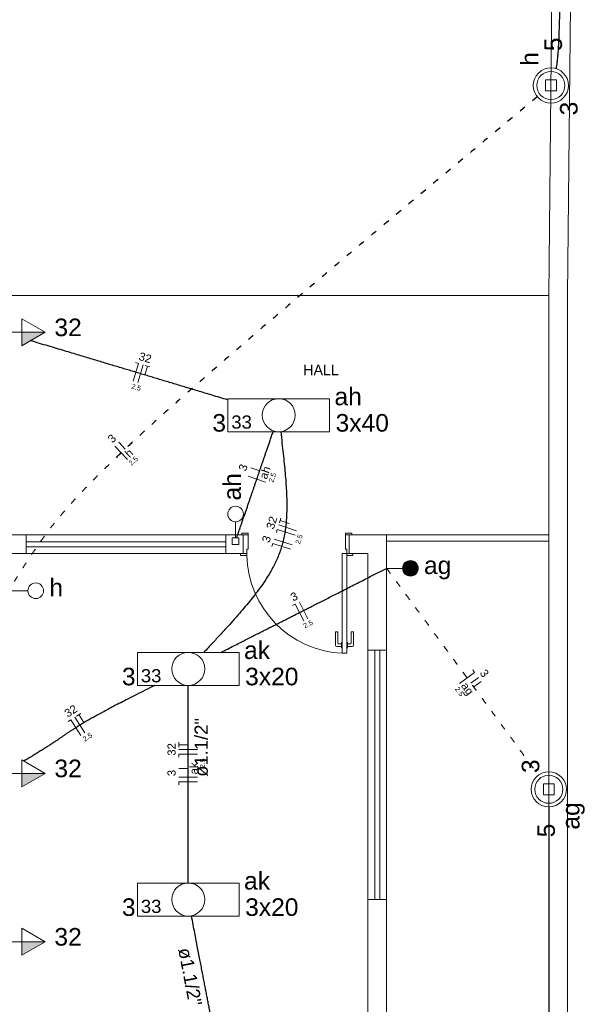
# Model space of a CAD drawing. Header units: millimetres. Extents: x -11 to 95, y -28 to 98.
# Tile 11 of 22: x 15 to 24, y 37 to 53. Entities that reach past the tile are written whole.
import ezdxf

# ---------------------------------------------------------------- set-up
doc = ezdxf.new("R2010")
doc.units = ezdxf.units.MM
doc.header["$MEASUREMENT"] = 0
doc.linetypes.add('DOT2', pattern=[3.175, 0, -3.175])
for name, color, linetype, lineweight in [('ARQ-PISO', 8, 'Continuous', 5), ('EL-Condutos', 4, 'Continuous', 30), ('EL-Fios', 9, 'Continuous', 20), ('EL-Textos condutos', 7, 'Continuous', 20), ('EL-Textos fios', 7, 'Continuous', 20), ('EL-Textos pontos', 5, 'Continuous', 20), ('MB ALVENARIA', 7, 'Continuous', 20), ('MB ESQUADRIA', 7, 'Continuous', 20), ('MB TEXTO 0', 7, 'Continuous', 20), ('P-SIMBOL', 5, 'Continuous', 20)]:
    doc.layers.add(name, color=color, linetype=linetype, lineweight=lineweight)
doc.styles.add('Arial', font='txt')
doc.styles.add('AvantGardeBkBT', font='txt')

msp = doc.modelspace()

# ---------------------------------------------------------------- hatches: boundary and pattern name
at = {"layer": 'P-SIMBOL', "linetype": 'Continuous'}
for points in [[(15.259, 48.163), (15.634, 48.163), (15.259, 47.946)], [(21.496, 44.497), (21.496, 44.372), (21.371, 44.372), (21.372, 44.392), (21.383, 44.425), (21.395, 44.447), (21.409, 44.462), (21.43, 44.478), (21.456, 44.491), (21.482, 44.496), (21.496, 44.496)], [(21.496, 44.497), (21.496, 44.372), (21.621, 44.372), (21.62, 44.392), (21.609, 44.425), (21.597, 44.447), (21.583, 44.462), (21.562, 44.478), (21.536, 44.491), (21.51, 44.496), (21.496, 44.496)], [(21.496, 44.247), (21.496, 44.372), (21.371, 44.372), (21.372, 44.353), (21.383, 44.319), (21.395, 44.298), (21.409, 44.282), (21.43, 44.266), (21.456, 44.254), (21.482, 44.248), (21.496, 44.248)], [(21.496, 44.247), (21.496, 44.372), (21.621, 44.372), (21.62, 44.353), (21.609, 44.319), (21.597, 44.298), (21.583, 44.282), (21.562, 44.266), (21.536, 44.254), (21.51, 44.248), (21.496, 44.248)], [(15.259, 41.081), (15.634, 41.081), (15.259, 40.865)], [(15.259, 38.378), (15.634, 38.378), (15.259, 38.161)]]:
    msp.add_hatch(color=256, dxfattribs=at).paths.add_polyline_path(points)

# ---------------------------------------------------------------- linework, layer by layer
at = {"layer": 'ARQ-PISO'}
msp.add_lwpolyline([(15.05, 48.752), (23.716, 48.755)], dxfattribs=at)
at = {"layer": 'EL-Condutos', "linetype": 'DOT2', "ltscale": 0.05}
for points in [[(0.672, 0.103), (1.512, 4.041), (2.298, 7.726), (3.033, 11.175), (3.723, 14.407), (4.369, 17.44), (4.978, 20.293), (5.551, 22.982), (6.094, 25.527), (6.609, 27.945), (7.102, 30.254), (7.575, 32.474), (8.033, 34.62), (8.479, 36.713), (8.918, 38.769), (9.352, 40.807), (9.787, 42.846), (10.225, 44.902), (10.672, 46.994), (11.129, 49.141), (11.603, 51.36), (12.095, 53.67), (12.611, 56.088), (13.153, 58.633), (13.727, 61.322), (14.335, 64.174), (14.982, 67.208), (15.671, 70.44), (16.407, 73.889), (17.192, 77.573), (18.032, 81.511)], [(23.53, 51.942), (22.811, 51.344), (22.14, 50.783), (21.513, 50.259), (20.929, 49.769), (20.387, 49.313), (19.884, 48.888), (19.42, 48.493), (18.991, 48.127), (18.597, 47.787), (18.236, 47.473), (17.905, 47.182), (17.603, 46.914), (17.329, 46.666), (17.08, 46.438), (16.854, 46.226), (16.651, 46.031), (16.467, 45.85), (16.302, 45.682), (16.154, 45.525), (16.02, 45.377), (15.899, 45.238), (15.789, 45.105), (15.688, 44.977), (15.596, 44.853), (15.509, 44.73), (15.426, 44.608), (15.345, 44.484), (15.265, 44.358), (15.183, 44.227), (15.098, 44.09)], [(21.114, 44.372), (21.234, 44.208), (21.348, 44.054), (21.454, 43.909), (21.553, 43.773), (21.647, 43.645), (21.736, 43.525), (21.819, 43.411), (21.898, 43.303), (21.973, 43.201), (22.045, 43.103), (22.114, 43.008), (22.181, 42.918), (22.246, 42.829), (22.309, 42.743), (22.372, 42.658), (22.434, 42.573), (22.496, 42.488), (22.559, 42.402), (22.623, 42.314), (22.689, 42.225), (22.757, 42.132), (22.828, 42.036), (22.902, 41.935), (22.979, 41.829), (23.061, 41.718), (23.147, 41.6), (23.239, 41.475), (23.336, 41.342), (23.44, 41.201), (23.55, 41.051)]]:
    msp.add_spline(points, degree=3, dxfattribs=at)
at = {"layer": 'EL-Condutos', "linetype": 'Continuous'}
for points in [[(23.841, 61.694), (23.848, 60.98), (23.854, 60.304), (23.86, 59.665), (23.865, 59.062), (23.87, 58.494), (23.875, 57.959), (23.879, 57.457), (23.883, 56.987), (23.886, 56.547), (23.889, 56.136), (23.891, 55.753), (23.893, 55.398), (23.894, 55.069), (23.895, 54.764), (23.895, 54.484), (23.895, 54.226), (23.895, 53.99), (23.893, 53.774), (23.891, 53.578), (23.889, 53.401), (23.886, 53.24), (23.882, 53.096), (23.878, 52.967), (23.874, 52.852), (23.868, 52.75), (23.862, 52.659), (23.856, 52.579), (23.848, 52.509), (23.84, 52.448), (23.832, 52.394)], [(18.565, 47.076), (18.436, 47.115), (18.313, 47.152), (18.196, 47.187), (18.084, 47.221), (17.976, 47.253), (17.873, 47.284), (17.773, 47.314), (17.677, 47.343), (17.583, 47.371), (17.492, 47.399), (17.402, 47.426), (17.314, 47.452), (17.226, 47.479), (17.139, 47.505), (17.052, 47.531), (16.964, 47.558), (16.875, 47.584), (16.784, 47.612), (16.691, 47.639), (16.596, 47.668), (16.498, 47.698), (16.396, 47.728), (16.29, 47.76), (16.18, 47.793), (16.064, 47.828), (15.944, 47.864), (15.817, 47.902), (15.684, 47.942), (15.544, 47.984), (15.397, 48.028)], [(19.414, 46.565), (19.435, 46.383), (19.454, 46.211), (19.471, 46.05), (19.485, 45.898), (19.497, 45.755), (19.505, 45.62), (19.511, 45.492), (19.512, 45.371), (19.51, 45.256), (19.504, 45.146), (19.494, 45.041), (19.48, 44.94), (19.461, 44.842), (19.436, 44.747), (19.407, 44.653), (19.372, 44.561), (19.332, 44.47), (19.285, 44.378), (19.233, 44.286), (19.174, 44.192), (19.109, 44.096), (19.036, 43.997), (18.957, 43.895), (18.87, 43.788), (18.776, 43.677), (18.674, 43.56), (18.564, 43.437), (18.445, 43.307), (18.318, 43.17), (18.182, 43.024)], [(18.708, 44.862), (18.737, 44.946), (18.764, 45.025), (18.79, 45.1), (18.814, 45.17), (18.837, 45.237), (18.859, 45.3), (18.879, 45.36), (18.899, 45.417), (18.917, 45.472), (18.935, 45.524), (18.952, 45.574), (18.969, 45.622), (18.985, 45.669), (19.001, 45.715), (19.016, 45.761), (19.032, 45.806), (19.047, 45.85), (19.063, 45.896), (19.078, 45.941), (19.094, 45.987), (19.11, 46.035), (19.127, 46.084), (19.145, 46.135), (19.163, 46.188), (19.182, 46.243), (19.202, 46.301), (19.222, 46.362), (19.245, 46.427), (19.268, 46.495), (19.293, 46.567)], [(18.454, 43.023), (18.56, 43.077), (18.661, 43.128), (18.756, 43.176), (18.847, 43.222), (18.934, 43.266), (19.017, 43.308), (19.096, 43.348), (19.173, 43.387), (19.247, 43.425), (19.32, 43.462), (19.391, 43.498), (19.461, 43.533), (19.531, 43.569), (19.601, 43.604), (19.671, 43.64), (19.742, 43.676), (19.815, 43.713), (19.89, 43.751), (19.967, 43.79), (20.047, 43.831), (20.131, 43.873), (20.218, 43.918), (20.31, 43.964), (20.407, 44.013), (20.509, 44.065), (20.616, 44.12), (20.73, 44.177), (20.851, 44.239), (20.979, 44.303), (21.114, 44.372)], [(17.395, 42.492), (17.239, 42.414), (17.097, 42.343), (16.966, 42.276), (16.847, 42.215), (16.739, 42.159), (16.641, 42.107), (16.552, 42.059), (16.471, 42.015), (16.398, 41.974), (16.331, 41.937), (16.271, 41.902), (16.217, 41.87), (16.167, 41.839), (16.12, 41.81), (16.077, 41.782), (16.037, 41.756), (15.998, 41.73), (15.959, 41.704), (15.921, 41.677), (15.882, 41.651), (15.842, 41.623), (15.8, 41.595), (15.755, 41.564), (15.706, 41.532), (15.652, 41.498), (15.594, 41.46), (15.53, 41.42), (15.458, 41.377), (15.38, 41.329), (15.293, 41.278)], [(17.932, 39.319), (17.932, 39.466), (17.932, 39.604), (17.932, 39.734), (17.932, 39.856), (17.932, 39.973), (17.932, 40.083), (17.932, 40.188), (17.932, 40.288), (17.932, 40.384), (17.932, 40.476), (17.932, 40.566), (17.932, 40.653), (17.932, 40.738), (17.932, 40.822), (17.932, 40.905), (17.932, 40.988), (17.932, 41.072), (17.932, 41.157), (17.932, 41.244), (17.932, 41.333), (17.932, 41.426), (17.932, 41.521), (17.932, 41.621), (17.932, 41.726), (17.932, 41.836), (17.932, 41.952), (17.932, 42.075), (17.932, 42.205), (17.932, 42.342), (17.932, 42.488)], [(23.716, 40.545), (23.716, 40.064), (23.716, 39.613), (23.716, 39.19), (23.716, 38.792), (23.716, 38.417), (23.716, 38.064), (23.716, 37.73), (23.716, 37.413), (23.716, 37.111), (23.716, 36.821), (23.716, 36.542), (23.716, 36.272), (23.716, 36.008), (23.716, 35.748), (23.716, 35.491), (23.716, 35.233), (23.716, 34.974), (23.716, 34.71), (23.716, 34.439), (23.716, 34.16), (23.716, 33.871), (23.716, 33.569), (23.716, 33.252), (23.716, 32.917), (23.716, 32.564), (23.716, 32.19), (23.716, 31.792), (23.716, 31.368), (23.716, 30.917), (23.716, 30.436)], [(18.561, 35.796), (18.534, 35.933), (18.509, 36.063), (18.486, 36.185), (18.463, 36.301), (18.442, 36.411), (18.422, 36.515), (18.403, 36.614), (18.385, 36.708), (18.367, 36.799), (18.35, 36.886), (18.334, 36.971), (18.318, 37.053), (18.303, 37.133), (18.287, 37.213), (18.272, 37.292), (18.257, 37.37), (18.242, 37.45), (18.226, 37.53), (18.21, 37.613), (18.194, 37.697), (18.177, 37.784), (18.16, 37.875), (18.141, 37.969), (18.122, 38.068), (18.102, 38.172), (18.081, 38.282), (18.059, 38.398), (18.035, 38.52), (18.01, 38.65), (17.984, 38.788)]]:
    msp.add_spline(points, degree=3, dxfattribs=at)
at = {"layer": 'EL-Fios'}
for p, q in [((17.048, 47.376), (17.135, 47.663)), ((17.087, 47.677), (17.135, 47.663)), ((17.12, 47.354), (17.206, 47.641)), ((17.235, 47.476), (17.278, 47.62)), ((17.24, 47.631), (17.317, 47.608)), ((16.958, 46.117), (16.751, 46.335)), ((16.919, 46.288), (16.816, 46.397)), ((19.173, 45.756), (18.89, 45.853)), ((19.077, 45.938), (18.935, 45.987)), ((19.669, 44.976), (19.383, 45.068)), ((19.394, 45.102), (19.419, 45.178)), ((19.549, 45.094), (19.406, 45.14)), ((19.345, 44.949), (19.36, 44.997)), ((19.646, 44.905), (19.36, 44.997)), ((19.272, 44.723), (19.288, 44.771)), ((19.573, 44.679), (19.288, 44.771)), ((19.596, 44.75), (19.311, 44.842)), ((19.604, 43.774), (19.649, 43.797)), ((19.784, 43.529), (19.649, 43.797)), ((19.851, 43.563), (19.715, 43.831)), ((22.284, 42.524), (22.526, 42.701)), ((22.496, 42.742), (22.526, 42.701)), ((22.466, 42.529), (22.587, 42.617)), ((22.511, 42.468), (22.631, 42.557)), ((16.005, 41.915), (16.047, 41.942)), ((16.209, 41.689), (16.047, 41.942)), ((16.273, 41.73), (16.111, 41.982)), ((16.14, 42.001), (16.207, 42.044)), ((16.255, 41.896), (16.174, 42.023)), ((17.782, 41.499), (17.782, 41.58)), ((17.932, 41.539), (17.782, 41.539)), ((18.082, 41.465), (17.782, 41.465)), ((18.082, 41.389), (17.782, 41.389)), ((17.782, 41.34), (17.782, 41.389)), ((17.932, 41.16), (17.782, 41.16)), ((18.082, 41.019), (17.782, 41.019)), ((18.082, 40.944), (17.782, 40.944)), ((17.782, 40.894), (17.782, 40.944))]:
    msp.add_line(p, q, dxfattribs=at)
at = {"layer": 'MB ALVENARIA'}
for p, q in [((23.716, 48.752), (23.716, 0.3)), ((18.892, 44.909), (18.822, 44.909)), ((18.893, 44.679), (18.892, 44.909)), ((21.114, 43.058), (21.114, 44.909)), ((18.873, 44.609), (18.822, 44.609)), ((18.873, 44.679), (18.893, 44.679)), ((18.873, 44.679), (18.873, 44.609)), ((20.814, 43.058), (20.814, 44.609)), ((20.814, 35.853), (20.814, 39.055)), ((21.114, 35.853), (21.114, 39.055))]:
    msp.add_line(p, q, dxfattribs=at)
at = {"layer": 'MB ALVENARIA', "linetype": 'Continuous'}
msp.add_line((24.016, 48.752), (24.016, 0), dxfattribs=at)
at = {"layer": 'MB ALVENARIA'}
for points in [[(23.716, 48.755), (23.976, 75.469)], [(24.016, 48.752), (24.276, 74.168)], [(15.33, 44.609), (15.33, 44.909)], [(18.532, 44.909), (18.813, 44.909)], [(18.532, 44.609), (18.532, 44.909)], [(18.892, 44.909), (18.892, 44.939), (18.792, 44.939), (18.792, 44.909), (18.822, 44.909)], [(18.813, 44.909), (18.813, 44.609)], [(20.513, 44.909), (21.114, 44.909)], [(20.814, 44.609), (20.513, 44.609), (20.513, 44.909)], [(18.532, 44.609), (18.813, 44.609)], [(18.822, 44.609), (18.772, 44.609), (18.772, 44.579), (18.873, 44.579), (18.873, 44.609), (18.873, 44.609)], [(20.513, 44.609), (20.814, 44.609)], [(20.814, 43.058), (21.114, 43.058)], [(20.814, 39.055), (21.114, 39.055)]]:
    msp.add_lwpolyline(points, dxfattribs=at)
at = {"layer": 'MB ESQUADRIA'}
for p, q in [((20.453, 44.679), (20.454, 44.909)), ((20.453, 44.679), (20.454, 44.909)), ((20.454, 44.909), (20.524, 44.909)), ((20.454, 44.909), (20.524, 44.909)), ((20.473, 44.679), (20.453, 44.679)), ((20.473, 44.679), (20.453, 44.679)), ((20.473, 44.679), (20.473, 44.609)), ((20.473, 44.679), (20.473, 44.609)), ((20.473, 44.609), (20.524, 44.609)), ((20.473, 44.609), (20.524, 44.609)), ((20.293, 43.353), (20.333, 43.353)), ((20.293, 43.139), (20.293, 43.353)), ((20.333, 43.353), (20.333, 43.169)), ((20.583, 43.353), (20.543, 43.353)), ((20.543, 43.353), (20.543, 43.169)), ((20.583, 43.139), (20.583, 43.353)), ((20.343, 43.159), (20.39, 43.159)), ((20.39, 43.179), (20.402, 43.179)), ((20.39, 43.094), (20.39, 43.179)), ((20.486, 43.179), (20.473, 43.179)), ((20.486, 43.094), (20.486, 43.179)), ((20.533, 43.159), (20.486, 43.159)), ((20.39, 43.119), (20.313, 43.119)), ((20.402, 43.094), (20.39, 43.094)), ((20.473, 43.094), (20.486, 43.094)), ((20.486, 43.119), (20.563, 43.119))]:
    msp.add_line(p, q, dxfattribs=at)
at = {"layer": 'MB ESQUADRIA', "linetype": 'Continuous'}
for points in [[(15.05, 44.909), (18.532, 44.909)], [(18.532, 44.909), (15.33, 44.909)], [(21.114, 44.909), (23.716, 44.909)], [(15.33, 44.799), (18.532, 44.799)], [(21.114, 44.809), (23.716, 44.809)], [(15.05, 44.609), (18.532, 44.609)], [(15.33, 44.719), (18.532, 44.719)], [(15.33, 44.609), (18.532, 44.609)], [(20.814, 39.055), (20.814, 43.058)], [(20.924, 39.055), (20.924, 43.058)], [(21.004, 39.055), (21.004, 43.058)], [(21.114, 43.058), (21.114, 39.055)]]:
    msp.add_lwpolyline(points, dxfattribs=at)
at = {"layer": 'MB ESQUADRIA'}
for points in [[(20.454, 44.909), (20.454, 44.939), (20.553, 44.939), (20.553, 44.909), (20.524, 44.909)], [(20.454, 44.909), (20.454, 44.939), (20.553, 44.939), (20.553, 44.909), (20.524, 44.909)], [(20.524, 44.609), (20.573, 44.609), (20.573, 44.579), (20.473, 44.579), (20.473, 44.609), (20.473, 44.609)], [(20.524, 44.609), (20.573, 44.609), (20.573, 44.579), (20.473, 44.579), (20.473, 44.609), (20.473, 44.609)]]:
    msp.add_lwpolyline(points, dxfattribs=at)
msp.add_lwpolyline([(20.403, 44.609), (20.403, 43.008), (20.473, 43.008), (20.473, 44.609), (20.403, 44.609)], close=True, dxfattribs=at)
at = {"layer": 'MB ESQUADRIA', "linetype": 'Continuous'}
msp.add_arc((20.477, 44.611), 1.605, 181.141, 267.349, dxfattribs=at)
at = {"layer": 'MB ESQUADRIA'}
for centre, radius, start, end in [((20.343, 43.169), 0.01, 179.971, 269.971), ((20.533, 43.169), 0.01, 269.971, 359.971), ((20.313, 43.139), 0.02, 179.971, 269.971), ((20.563, 43.139), 0.02, 269.971, 359.971)]:
    msp.add_arc(centre, radius, start, end, dxfattribs=at)
at = {"layer": 'P-SIMBOL'}
for p, q in [((23.66, 52.213), (23.837, 52.213)), ((23.66, 52.036), (23.66, 52.213)), ((23.837, 52.213), (23.837, 52.036)), ((23.837, 52.036), (23.66, 52.036)), ((15.259, 48.379), (15.634, 48.163)), ((15.259, 47.946), (15.259, 48.379)), ((15.259, 48.163), (15.003, 48.163)), ((15.634, 48.163), (15.259, 48.163)), ((15.634, 48.163), (15.259, 47.946)), ((18.567, 47.096), (20.199, 47.096)), ((18.567, 47.096), (18.567, 46.566)), ((20.199, 47.096), (20.199, 46.566)), ((18.567, 46.566), (20.199, 46.566)), ((18.69, 45.119), (18.69, 44.862)), ((18.637, 44.862), (18.743, 44.862)), ((18.637, 44.756), (18.637, 44.862)), ((18.743, 44.756), (18.637, 44.756)), ((18.743, 44.862), (18.743, 44.756)), ((21.496, 44.497), (21.496, 44.247)), ((21.371, 44.372), (21.114, 44.372)), ((15.36, 44.012), (15.103, 44.012)), ((17.116, 43.023), (18.748, 43.023)), ((17.116, 43.023), (17.116, 42.493)), ((18.748, 43.023), (18.748, 42.493)), ((17.116, 42.493), (18.748, 42.493)), ((15.259, 41.298), (15.634, 41.081)), ((15.259, 40.865), (15.259, 41.298)), ((15.259, 41.081), (15.003, 41.081)), ((15.634, 41.081), (15.259, 41.081)), ((15.634, 41.081), (15.259, 40.865)), ((23.628, 40.736), (23.628, 40.913)), ((23.628, 40.913), (23.804, 40.913)), ((23.804, 40.913), (23.804, 40.736)), ((23.804, 40.736), (23.628, 40.736)), ((17.116, 39.32), (18.748, 39.32)), ((17.116, 39.32), (17.116, 38.79)), ((18.748, 39.32), (18.748, 38.79)), ((17.116, 38.79), (18.748, 38.79)), ((15.259, 38.594), (15.634, 38.378)), ((15.259, 38.161), (15.259, 38.594)), ((15.259, 38.378), (15.003, 38.378)), ((15.634, 38.378), (15.259, 38.378)), ((15.634, 38.378), (15.259, 38.161))]:
    msp.add_line(p, q, dxfattribs=at)
for centre, radius in [((23.749, 52.124), 0.282), ((23.749, 52.124), 0.225), ((19.383, 46.831), 0.265), ((18.69, 45.244), 0.125), ((21.496, 44.372), 0.125), ((15.485, 44.012), 0.125), ((17.932, 42.758), 0.265), ((23.716, 40.825), 0.282), ((23.716, 40.825), 0.225), ((17.932, 39.055), 0.265)]:
    msp.add_circle(centre, radius, dxfattribs=at)

# ---------------------------------------------------------------- texts
at = {"layer": 'EL-Textos condutos', "char_height": 0.2118, "width": 1.77912, "attachment_point": 8, "line_spacing_factor": 0.798, "style": 'Arial'}
for insert, rotation in [((18.25, 41.497), 90.0002), ((17.852, 37.794), 280.9204)]:
    msp.add_mtext('ø1.1/2"', dxfattribs=dict(at, insert=insert, rotation=rotation))
at = {"layer": 'EL-Textos fios', "attachment_point": 8, "line_spacing_factor": 0.798, "style": 'Arial'}
for s, insert, char_height, width, rotation in [('32', (17.221, 47.691), 0.13, 0.312, 343.2705), ('2.5', (17.086, 47.24), 0.08, 0.288, 343.2705), ('3', (16.752, 46.408), 0.13, 0.156, 43.5505), ('h', (17.026, 46.175), 0.13, 0.156, 43.5505), ('2.5', (17.077, 46.067), 0.08, 0.288, 43.5505), ('3', (18.874, 45.969), 0.13, 0.156, 71.0811), ('ah', (19.224, 45.888), 0.13, 0.312, 71.0811), ('2.5', (19.32, 45.816), 0.08, 0.288, 71.0811), ('32', (19.334, 45.084), 0.13, 0.312, 72.164), ('3', (19.249, 44.822), 0.13, 0.156, 72.164), ('2.5', (19.746, 44.827), 0.08, 0.288, 72.164), ('3', (19.659, 43.86), 0.13, 0.156, 26.9004), ('2.5', (19.872, 43.441), 0.08, 0.288, 26.9004), ('3', (22.629, 42.648), 0.13, 0.156, 306.2574), ('ag', (22.328, 42.381), 0.13, 0.312, 306.2574), ('2.5', (22.249, 42.37), 0.08, 0.288, 306.2574), ('32', (16.083, 42.026), 0.13, 0.312, 32.6529), ('2.5', (16.337, 41.629), 0.08, 0.288, 32.6529), ('32', (17.73, 41.465), 0.13, 0.312, 90.0002), ('2.5', (18.201, 41.242), 0.08, 0.288, 90.0002), ('3', (17.73, 41.086), 0.13, 0.156, 90.0002), ('ak', (18.088, 41.16), 0.13, 0.312, 90.0002)]:
    msp.add_mtext(s, dxfattribs=dict(at, insert=insert, char_height=char_height, width=width, rotation=rotation))
at = {"layer": 'EL-Textos pontos', "rotation": 90.0002, "line_spacing_factor": 0.798, "style": 'Arial'}
for s, insert, char_height, width, attachment_point in [('5', (23.931, 52.785), 0.282, 0.33888, 8), ('h', (23.548, 52.551), 0.282, 0.33888, 8), ('3', (24.181, 51.754), 0.282, 0.33888, 8), ('ah', (18.779, 45.461), 0.2824, 0.67776, 7), ('3', (23.567, 41.195), 0.282, 0.33888, 8), ('ag', (24.293, 40.397), 0.2824, 0.67776, 8), ('5', (23.817, 40.163), 0.282, 0.33888, 8)]:
    msp.add_mtext(s, dxfattribs=dict(at, insert=insert, char_height=char_height, width=width, attachment_point=attachment_point))
at = {"layer": 'EL-Textos pontos', "line_spacing_factor": 0.798, "style": 'Arial'}
for s, insert, char_height, width, attachment_point in [('32', (16.003, 48.096), 0.2824, 0.67776, 8), ('ah', (20.277, 46.986), 0.2824, 0.67776, 7), ('3', (18.318, 46.563), 0.282, 0.33888, 7), ('3x40', (20.295, 46.563), 0.2824, 1.35552, 7), ('ag', (21.713, 44.195), 0.2824, 0.67776, 7), ('h', (15.702, 43.923), 0.282, 0.33888, 7), ('ak', (18.826, 42.913), 0.2824, 0.67776, 7), ('3', (16.867, 42.49), 0.282, 0.33888, 7), ('3x20', (18.844, 42.49), 0.2824, 1.35552, 7), ('32', (16.003, 41.015), 0.2824, 0.67776, 8), ('ak', (18.826, 39.211), 0.2824, 0.67776, 7), ('3', (16.867, 38.788), 0.282, 0.33888, 7), ('3x20', (18.844, 38.788), 0.2824, 1.35552, 7), ('32', (16.003, 38.311), 0.2824, 0.67776, 8)]:
    msp.add_mtext(s, dxfattribs=dict(at, insert=insert, char_height=char_height, width=width, attachment_point=attachment_point))
at = {"layer": 'MB TEXTO 0', "insert": (19.777, 47.472), "char_height": 0.1701, "width": 0.81653, "attachment_point": 7, "rotation": 0.0008, "line_spacing_factor": 0.798, "style": 'AvantGardeBkBT'}
msp.add_mtext('HALL', dxfattribs=at)
at = {"layer": 'P-SIMBOL', "char_height": 0.2118, "width": 0.50832, "attachment_point": 7, "line_spacing_factor": 0.798, "style": 'Arial'}
for insert in [(18.622, 46.612), (17.171, 42.539), (17.171, 38.836)]:
    msp.add_mtext('33', dxfattribs=dict(at, insert=insert))

doc.saveas('drawing.dxf')
